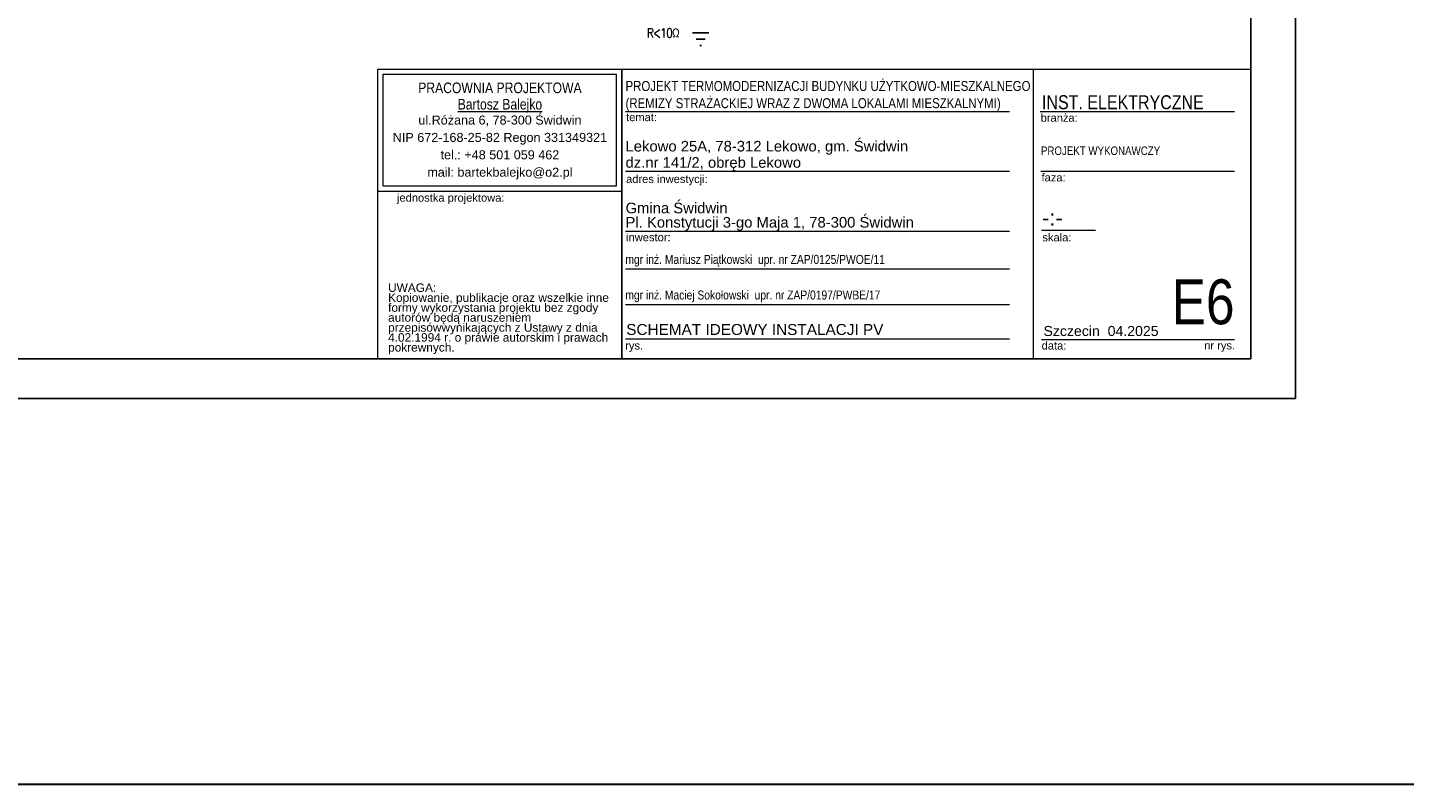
# Model space of a CAD drawing. Extents: x -543332 to -314699, y -9028 to 155584.
# Tile 213 of 256: x -398525 to -370916, y 10832 to 26016. Entities that reach past the tile are written whole.
import ezdxf

# ---------------------------------------------------------------- set-up
doc = ezdxf.new("R2010")
doc.units = 0
doc.header["$MEASUREMENT"] = 0
doc.layers.add('$ IE Tabela', color=7, linetype='Continuous')
for name, color, linetype, lineweight in [('$ IE_SCHEMAT', 7, 'Continuous', 0), ('ARCH TABELA_Nr_Pióra__1', 8, 'Continuous', 25), ('ARCH TABELA_Nr_Pióra__21', 8, 'Continuous', 9), ('ARCH TABELA_Nr_Pióra__7', 8, 'Continuous', 13), ('E_SCHEMAT', 7, 'Continuous', 25)]:
    doc.layers.add(name, color=color, linetype=linetype, lineweight=lineweight)
doc.styles.add('GENERATED_STYLE_2', font='ARIALN.TTF')
doc.styles.add('GENERATED_STYLE_7', font='ARIALN.TTF')
doc.styles.add('GENERATED_STYLE_8', font='arial.ttf')
doc.styles.add('GENERATED_STYLE_9', font='arial.ttf')
doc.styles.add('ROMANS', font='romans.shx', dxfattribs={"width": 0.85})

# ---------------------------------------------------------------- blocks, each defined once
blk = doc.blocks.new('a3eee')
at = {"layer": '$ IE Tabela'}
for p, q in [((23930.8, 1206.8), (23930.8, 4176.8)), ((23840.8, 1286.8), (23840.8, 4096.8)), ((19890.8, 1286.8), (23840.8, 1286.8)), ((19730.8, 1206.8), (23930.8, 1206.8))]:
    blk.add_line(p, q, dxfattribs=at)

msp = doc.modelspace()

# ---------------------------------------------------------------- linework, layer by layer
at = {"layer": '$ IE_SCHEMAT', "color": 3, "lineweight": 30, "ltscale": 2}
msp.add_lwpolyline([(-521785, 145043), (-314699, 145043), (-314699, 10832), (-521785, 10832)], close=True, dxfattribs=at)
at = {"layer": 'ARCH TABELA_Nr_Pióra__21', "color": 0, "linetype": 'Continuous'}
for p, q in [((-391500, 19373), (-391500, 25184)), ((-391500, 25184), (-386606, 25184)), ((-391500, 22737), (-391500, 25184)), ((-391500, 25184), (-374000, 25184)), ((-386606, 25184), (-386606, 19373)), ((-386606, 22737), (-386606, 25184)), ((-378361, 25184), (-378361, 19373)), ((-374000, 25184), (-374000, 19373)), ((-391393, 22844), (-391393, 25078)), ((-391393, 25078), (-386713, 25078)), ((-386713, 22844), (-386713, 25078)), ((-386606, 19373), (-386606, 24784)), ((-386534, 24334), (-378834, 24334)), ((-378222, 24334), (-374323, 24334)), ((-386534, 23134), (-378834, 23134)), ((-378205, 23134), (-374323, 23134)), ((-391500, 22737), (-386606, 22737)), ((-391393, 22844), (-386713, 22844)), ((-386534, 21934), (-378834, 21934)), ((-378193, 21952), (-377113, 21952)), ((-386534, 21174), (-378834, 21174)), ((-386534, 20460), (-378834, 20460)), ((-386534, 19773), (-378834, 19773)), ((-378193, 19755), (-375911, 19755)), ((-375911, 19755), (-374323, 19755)), ((-391500, 19373), (-386606, 19373)), ((-374000, 19373), (-386606, 19373))]:
    msp.add_line(p, q, dxfattribs=at)
at = {"layer": 'E_SCHEMAT', "ltscale": 3}
for p, q in [((-385192, 25907), (-384862, 25907)), ((-385119, 25781), (-384935, 25781)), ((-385046, 25654), (-385008, 25654))]:
    msp.add_line(p, q, dxfattribs=at)

# ---------------------------------------------------------------- block references
at = {"layer": '$ IE Tabela', "transparency": 33554687, "xscale": 10, "yscale": 10, "zscale": 10}
msp.add_blockref('a3eee', (-612407, 6505), dxfattribs=at)

# ---------------------------------------------------------------- texts
at = {"layer": 'ARCH TABELA_Nr_Pióra__1', "color": 0, "linetype": 'Continuous', "insert": (-386534, 24339), "char_height": 200, "attachment_point": 7, "line_spacing_factor": 1.031617, "style": 'GENERATED_STYLE_7'}
msp.add_mtext('\\pt22543.4;PROJEKT TERMOMODERNIZACJI BUDYNKU UŻYTKOWO-MIESZKALNEGO\\P\\pt;(REMIZY STRAŻACKIEJ WRAZ Z DWOMA LOKALAMI MIESZKALNYMI)', dxfattribs=at)
at = {"layer": 'ARCH TABELA_Nr_Pióra__1', "color": 0, "linetype": 'Continuous', "insert": (-386520, 20069), "char_height": 220, "attachment_point": 1, "style": 'GENERATED_STYLE_9'}
msp.add_mtext('SCHEMAT IDEOWY INSTALACJI PV', dxfattribs=at)
at = {"layer": 'ARCH TABELA_Nr_Pióra__21', "color": 0, "linetype": 'Continuous', "insert": (-386534, 21939), "char_height": 212.77, "attachment_point": 7, "line_spacing_factor": 0.807442, "style": 'GENERATED_STYLE_8'}
msp.add_mtext('{Gmina Świdwin\\PPl. Konstytucji 3-go Maja 1, 78-300 Świdwin}', dxfattribs=at)
at = {"layer": 'ARCH TABELA_Nr_Pióra__7', "color": 0, "linetype": 'Continuous'}
for s, insert, char_height, attachment_point, line_spacing_factor, style in [('{PRACOWNIA PROJEKTOWA\\P\\LBartosz Balejko}', (-389053, 24913), 212.77, 2, 0.926719, 'GENERATED_STYLE_2'), ('Lekowo 25A, 78-312 Lekowo, gm. Świdwin\\Pdz.nr 141/2, obręb Lekowo', (-386534, 23139), 212.77, 7, 0.918867, 'GENERATED_STYLE_8'), ('PROJEKT WYKONAWCZY', (-378205, 23630), 170, 1, 0.923713, 'GENERATED_STYLE_7')]:
    msp.add_mtext(s, dxfattribs=dict(at, insert=insert, char_height=char_height, attachment_point=attachment_point, line_spacing_factor=line_spacing_factor, style=style))
for s, insert, char_height, attachment_point, style in [('INST. ELEKTRYCZNE', (-378183, 24658), 280, 1, 'GENERATED_STYLE_7'), ('{branża:}', (-378210, 24286), 159.6, 1, 'GENERATED_STYLE_8'), ('{temat:}', (-386523, 24298), 159.6, 1, 'GENERATED_STYLE_8'), ('{adres inwestycji:}', (-386523, 23058), 159.58, 1, 'GENERATED_STYLE_8'), ('{faza:}', (-378193, 23089), 159.6, 1, 'GENERATED_STYLE_8'), ('{jednostka projektowa:}', (-391117, 22683), 159.58, 1, 'GENERATED_STYLE_8'), ('-:-', (-378186, 22363), 319.2, 1, 'GENERATED_STYLE_8'), ('{inwestor:}', (-386523, 21889), 159.58, 1, 'GENERATED_STYLE_8'), ('{skala:}', (-378175, 21887), 159.6, 1, 'GENERATED_STYLE_8'), ('mgr inż. Mariusz Piątkowski  upr. nr ZAP/0125/PWOE/11', (-386536, 21455), 180, 1, 'GENERATED_STYLE_7'), ('mgr inż. Maciej Sokołowski  upr. nr ZAP/0197/PWBE/17', (-386536, 20741), 180, 1, 'GENERATED_STYLE_7'), ('E6', (-374323, 20964), 900, 3, 'GENERATED_STYLE_7'), ('Szczecin  04.2025', (-378154, 20030), 202.13, 1, 'GENERATED_STYLE_8'), ('{rys.}', (-386541, 19716), 159.6, 1, 'GENERATED_STYLE_8'), ('{data:}', (-378191, 19716), 159.6, 1, 'GENERATED_STYLE_8'), ('{nr rys.}', (-374931, 19719), 159.6, 1, 'GENERATED_STYLE_8')]:
    msp.add_mtext(s, dxfattribs=dict(at, insert=insert, char_height=char_height, attachment_point=attachment_point, style=style))
at = {"layer": 'ARCH TABELA_Nr_Pióra__7', "color": 0, "linetype": 'Continuous', "style": 'GENERATED_STYLE_8'}
for s, insert, char_height, width, attachment_point, line_spacing_factor in [('{ul.Różana 6, 78-300 Świdwin\\PNIP 672-168-25-82 Regon 331349321\\Ptel.: +48 501 059 462\\Pmail: bartekbalejko@o2.pl}', (-389053, 24251), 180.85, 4680.85, 2, 1.156383), ('{UWAGA:\\PKopiowanie, publikacje oraz wszelkie inne formy wykorzystania projektu bez zgody autorów będą naruszeniem przepisówwynikających z Ustawy z dnia 4.02.1994 r. o prawie autorskim i prawach pokrewnych.}', (-391295, 20883), 170.213, 4483.41, 1, 0.703415)]:
    msp.add_mtext(s, dxfattribs=dict(at, insert=insert, char_height=char_height, width=width, attachment_point=attachment_point, line_spacing_factor=line_spacing_factor))
at = {"layer": 'E_SCHEMAT', "linetype": 'Continuous', "insert": (-385464, 25907), "char_height": 180, "width": 766.23, "attachment_point": 6, "style": 'ROMANS'}
msp.add_mtext('\\Fromans.shx;\\T0.9;R<10Ω', dxfattribs=at)

doc.saveas('drawing.dxf')
